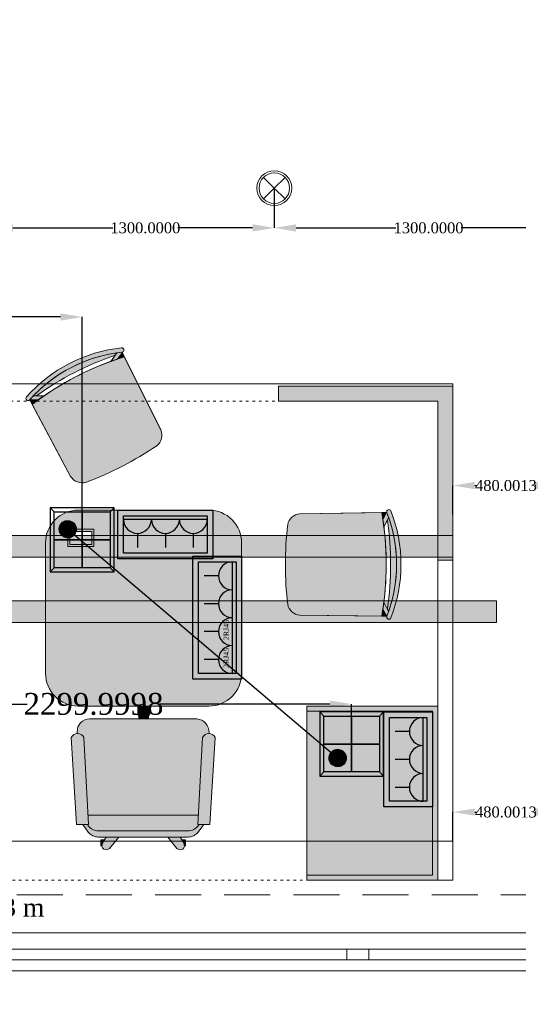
# Model space of a CAD drawing. Header units: inches. Extents: x -78787 to 29484, y -9517 to 23232.
# Tile 203 of 256: x 20837 to 23126, y -6685 to -2162. Entities that reach past the tile are written whole.
import ezdxf
from ezdxf.enums import TextEntityAlignment as Align

# ---------------------------------------------------------------- set-up
doc = ezdxf.new("R2010")
doc.units = ezdxf.units.IN
doc.header["$MEASUREMENT"] = 0
for name, pattern in [('ACAD_ISO03W100', [30, 12, -18]), ('Dot & Dashed', [670.277762, 317.5, -176.388889, 0, -176.388874]), ('Hidden', [317.5, 211.666667, -105.833333])]:
    doc.linetypes.add(name, pattern=pattern)
for name, color, linetype in [('- განათება', 7, 'Continuous'), ('- საშტეფცელო როზეტები', 7, 'Continuous'), ('Structural - Bearing', 7, 'Continuous'), ('Structural - Grid', 7, 'Continuous')]:
    doc.layers.add(name, color=color, linetype=linetype)
for name, color, linetype, lineweight, true_color in [('2D Drafting - General_Pen_No__105', 7, 'Continuous', 13, 0xcae6ff), ('2D Drafting - General_Pen_No__161', 7, 'Continuous', 13, 0x6a6a6a), ('New_2D Drafting - General_Pen_No__102', 7, 'Continuous', 13, 0xcccccc), ('New_2D Drafting - General_Pen_No__161', 7, 'Continuous', 13, 0x6a6a6a), ('New_Drawing & Figure_Pen_No__81', 7, 'Continuous', 20, 0x6a6a6a), ('New_Interior - Lamp_Pen_No__77', 7, 'Continuous', 20, 0xffeb28), ('Structural - Bearing_Pen_No__102', 7, 'Continuous', 13, 0xcccccc), ('Structural - Grid_Pen_No__81', 7, 'Continuous', 20, 0x6a6a6a)]:
    doc.layers.add(name, color=color, linetype=linetype, lineweight=lineweight, true_color=true_color)
for name, color, linetype, lineweight in [('2D Drafting - General_Pen_No__121', 255, 'Continuous', 0), ('Archicad Windows_Pen_No__1', 7, 'Continuous', 13), ('New_2D Drafting - General_Pen_No__101', 252, 'Continuous', 13), ('New_2D Drafting - General_Pen_No__121', 255, 'Continuous', 0), ('New_2D Drafting - General_Pen_No__2', 8, 'Continuous', 15), ('New_Drawing & Figure_Pen_No__1', 7, 'Continuous', 13), ('Structural - Bearing_Pen_No__1', 7, 'Continuous', 13)]:
    doc.layers.add(name, color=color, linetype=linetype, lineweight=lineweight)
doc.styles.add('GENERATED_STYLE_2', font='txt')
doc.styles.get("Standard").update_dxf_attribs({"font": 'arial.ttf'})
doc.dimstyles.get("Standard").update_dxf_attribs({"dimtxt": 0.18, "dimasz": 0.18, "dimexe": 0.18, "dimexo": 0.0625, "dimgap": 0.09, "dimtad": 0, "dimtih": 1, "dimtoh": 1, "dimdec": 4, "dimzin": 0, "dimdsep": 46, "dimtxsty": 'Standard', "dimcen": 0.09, "dimadec": 0, "dimazin": 0, "dimtfac": 1, "dimtdec": 4, "dimtofl": 0, "dimtmove": 0, "dimatfit": 3, "dimfxl": 1, "dimtolj": 1, "dimtzin": 0, "dimarcsym": 0})

# ---------------------------------------------------------------- blocks, each defined once
blk = doc.blocks.new('Slab_1', base_point=(-47183.8, 14488))
at = {"layer": 'Structural - Bearing_Pen_No__1', "color": 7, "linetype": 'Continuous', "lineweight": 13, "flags": 128}
blk.add_lwpolyline([(-47183.8, 14488), (1166.2, 14488), (1166.2, 32488), (-317.2, 32488), (-317.2, 39238), (-26465.1, 39238), (-29183.8, 32838), (-47183.8, 32838)], close=True, dxfattribs=at)
blk = doc.blocks.new('Horizontal Multi-Sash Window')
at = {"layer": 'Archicad Windows_Pen_No__1', "color": 7, "linetype": 'Continuous', "lineweight": 13}
for p, q in [((-2825, 0), (2825, 0)), ((-2775, 0), (-991.7, 0)), ((-991.7, -50), (-991.7, 0)), ((-991.7, 0), (-941.7, 0)), ((-941.7, 0), (-891.7, 0)), ((-891.7, 0), (-891.7, -50)), ((-891.7, 0), (891.7, 0)), ((-991.7, -50), (-2775, -50)), ((-941.7, -50), (-991.7, -50)), ((-891.7, -50), (-941.7, -50)), ((891.7, -50), (-891.7, -50)), ((-2825, -100), (2825, -100))]:
    blk.add_line(p, q, dxfattribs=at)
blk = doc.blocks.new('Wall_5', base_point=(1166.2, 14488))
at = {"layer": 'Archicad Windows_Pen_No__1', "color": 7, "linetype": 'Continuous', "lineweight": 13, "zscale": 1000}
blk.add_blockref('Horizontal Multi-Sash Window', (-2008.8, 14588), dxfattribs=at)
blk = doc.blocks.new('Standard grid marker')
at = {"layer": 'Structural - Grid_Pen_No__81', "color": 251, "linetype": 'Continuous', "lineweight": 20, "true_color": 0x6a6a6a}
blk.add_line((1000, 0), (51328.1, 0), dxfattribs=at)
at = {"layer": 'Structural - Grid_Pen_No__81', "color": 251, "lineweight": 20, "true_color": 0x6a6a6a, "style": 'GENERATED_STYLE_2'}
for tag, p in [('AC_MarkerText_1_0', (-100, -144)), ('AC_MarkerText_1_1', (52428.1, -144))]:
    blk.add_attdef(tag, text='', height=100, rotation=180, dxfattribs=at).set_placement(p, align=Align.TOP_CENTER)
blk = doc.blocks.new('Beam_10', base_point=(-47008.8, 14663))
at = {"layer": 'Structural - Bearing_Pen_No__102', "color": 254, "linetype": 'Hidden', "lineweight": 13, "true_color": 0xcccccc}
for p, q in [((-4833.8, 14838), (816.2, 14838)), ((-47183.8, 14488), (1166.2, 14488))]:
    blk.add_line(p, q, dxfattribs=at)
at = {"layer": 'Structural - Bearing_Pen_No__102', "color": 254, "linetype": 'Dot & Dashed', "lineweight": 13, "true_color": 0xcccccc}
blk.add_line((-47008.8, 14663), (991.2, 14663), dxfattribs=at)
blk = doc.blocks.new('იატაკის 4 იანი ჩარჩო')
at = {"layer": '- საშტეფცელო როზეტები', "color": 5}
for p, q in [((-12008.3, -6506.7), (-12026.8, -6526.1)), ((-11751.8, -6506.7), (-11733.3, -6526.1)), ((-12026.8, -6526.1), (-11733.3, -6526.1))]:
    blk.add_line(p, q, dxfattribs=at)
for points in [[(-11733.3, -6526.1), (-11733.3, -6230.8), (-12026.8, -6230.8), (-12026.8, -6526.1)], [(-12026.8, -6230.8), (-12008.3, -6250.3)], [(-11751.8, -6250.3), (-11733.3, -6230.8)]]:
    blk.add_lwpolyline(points, dxfattribs=at)
for points in [[(-12008.3, -6250.3), (-11880, -6250.3), (-11880, -6378.5), (-12008.3, -6378.5)], [(-11880, -6250.3), (-11751.8, -6250.3), (-11751.8, -6378.5), (-11880, -6378.5)], [(-12008.3, -6378.5), (-11880, -6378.5), (-11880, -6506.7), (-12008.3, -6506.7)], [(-11880, -6378.5), (-11751.8, -6378.5), (-11751.8, -6506.7), (-11880, -6506.7)]]:
    blk.add_lwpolyline(points, close=True, dxfattribs=at)
blk = doc.blocks.new('- საშტეფცელო როზეტი IP22')
at = {"layer": '- საშტეფცელო როზეტები', "color": 5}
for p, q in [((8536.7, 3822.7), (8536.7, 3888.1)), ((8472.6, 3758.6), (8600.9, 3758.6))]:
    blk.add_line(p, q, dxfattribs=at)
blk.add_arc((8536.7, 3758.6), 64.1, 0, 180, dxfattribs=at)
blk = doc.blocks.new('2 cali internetis rozeti')
at = {"layer": '- საშტეფცელო როზეტები', "color": 5}
for p, q in [((-9463.5, -8848.5), (-9463.5, -8783.2)), ((-9527.6, -8912.7), (-9399.3, -8912.7))]:
    blk.add_line(p, q, dxfattribs=at)
blk.add_arc((-9463.5, -8912.7), 64.1, 0, 180, dxfattribs=at)
at = {"layer": '- საშტეფცელო როზეტები', "color": 1, "insert": (-9502, -8872.5), "char_height": 23.657, "attachment_point": 1}
blk.add_mtext_dynamic_manual_height_columns('{\\fSylfaen|b0|i0|c0|p18;2RJ45}', width=4.298, gutter_width=0.0538, heights=[0], dxfattribs=at)
blk = doc.blocks.new('Recessed Spot')
at = {"layer": 'New_Interior - Lamp_Pen_No__77', "color": 2, "linetype": 'Continuous', "lineweight": 20, "true_color": 0xffeb28}
for q in [(-49.5, 49.5), (49.5, 49.5), (-49.5, -49.5), (49.5, -49.5)]:
    blk.add_line((0, 0), q, dxfattribs=at)
at = {"layer": 'New_Interior - Lamp_Pen_No__77', "color": 2, "linetype": 'Continuous', "lineweight": 20, "true_color": 0xffeb28, "flags": 128}
blk.add_lwpolyline([(80, 0, 1), (-80, 0, 1)], format="xyb", close=True, dxfattribs=at)
at = {"layer": 'New_Interior - Lamp_Pen_No__77', "color": 2, "linetype": 'Continuous', "lineweight": 20, "true_color": 0xffeb28}
blk.add_circle((0, 0), 70, dxfattribs=at)
blk = doc.blocks.new('*D1009')
at = {"layer": '- განათება', "color": 0, "lineweight": -2, "transparency": 16777216}
for p, q in [((20705.9, -2936.1), (20705.9, -3118.9)), ((22005.9, -2936.1), (22005.9, -3118.9)), ((20805.9, -3118.7), (21264.5, -3118.7)), ((21905.9, -3118.7), (21563.8, -3118.7))]:
    blk.add_line(p, q, dxfattribs=at)
at = {"layer": '- განათება', "color": 0, "transparency": 16777216}
for points in [[(20805.9, -3102), (20805.9, -3135.3), (20705.9, -3118.7)], [(21905.9, -3102), (21905.9, -3135.3), (22005.9, -3118.7)]]:
    blk.add_solid(points, dxfattribs=at)
at = {"layer": 'Defpoints', "color": 0, "transparency": 16777216}
for p in [(20705.9, -2936), (22005.9, -2936), (22005.9, -3118.7)]:
    blk.add_point(p, dxfattribs=at)
at = {"layer": '- განათება', "color": 0, "transparency": 16777216, "insert": (21414.1, -3118.7), "char_height": 50, "attachment_point": 5}
blk.add_mtext('\\A1;{\\fSylfaen|b0|i0|c0|p18;1300.0000}', dxfattribs=at)
blk = doc.blocks.new('*D1010')
at = {"layer": '- განათება', "color": 0, "lineweight": -2, "transparency": 16777216}
for p, q in [((22005.9, -2936.1), (22005.9, -3119)), ((23305.9, -2936.1), (23305.9, -3119)), ((22105.9, -3118.9), (22564.5, -3118.9)), ((23205.9, -3118.9), (22863.8, -3118.9))]:
    blk.add_line(p, q, dxfattribs=at)
at = {"layer": '- განათება', "color": 0, "transparency": 16777216}
for points in [[(22105.9, -3102.2), (22105.9, -3135.5), (22005.9, -3118.9)], [(23205.9, -3102.2), (23205.9, -3135.5), (23305.9, -3118.9)]]:
    blk.add_solid(points, dxfattribs=at)
at = {"layer": 'Defpoints', "color": 0, "transparency": 16777216}
for p in [(22005.9, -2936), (23305.9, -2936), (23305.9, -3118.9)]:
    blk.add_point(p, dxfattribs=at)
at = {"layer": '- განათება', "color": 0, "transparency": 16777216, "insert": (22714.1, -3118.9), "char_height": 50, "attachment_point": 5}
blk.add_mtext('\\A1;{\\fSylfaen|b0|i0|c0|p18;1300.0000}', dxfattribs=at)
blk = doc.blocks.new('*D1037')
at = {"layer": '- განათება', "color": 0, "lineweight": -2, "transparency": 16777216}
for p, q in [((22825.9, -5934.5), (22825.9, -5802.1)), ((22925.9, -5802.3), (22934.9, -5802.3)), ((23205.9, -5802.3), (23203.1, -5802.3)), ((23305.9, -5934.5), (23305.9, -5802.1))]:
    blk.add_line(p, q, dxfattribs=at)
at = {"layer": '- განათება', "color": 0, "transparency": 16777216}
for points in [[(22925.9, -5785.6), (22925.9, -5819), (22825.9, -5802.3)], [(23205.9, -5785.6), (23205.9, -5819), (23305.9, -5802.3)]]:
    blk.add_solid(points, dxfattribs=at)
at = {"layer": 'Defpoints', "color": 0, "transparency": 16777216}
for p in [(23305.9, -5802.3), (22825.9, -5934.6), (23305.9, -5934.6)]:
    blk.add_point(p, dxfattribs=at)
at = {"layer": '- განათება', "color": 0, "transparency": 16777216, "insert": (23069, -5802.3), "char_height": 50, "attachment_point": 5}
blk.add_mtext('\\A1;{\\fSylfaen|b0|i0|c0|p18;480.0013}', dxfattribs=at)
blk = doc.blocks.new('*D1038')
at = {"layer": '- განათება', "color": 0, "lineweight": -2, "transparency": 16777216}
for p, q in [((22825.9, -4434.5), (22825.9, -4302.1)), ((22925.9, -4302.3), (22934.9, -4302.3)), ((23205.9, -4302.3), (23203.1, -4302.3)), ((23305.9, -4434.5), (23305.9, -4302.1))]:
    blk.add_line(p, q, dxfattribs=at)
at = {"layer": '- განათება', "color": 0, "transparency": 16777216}
for points in [[(22925.9, -4285.6), (22925.9, -4319), (22825.9, -4302.3)], [(23205.9, -4285.6), (23205.9, -4319), (23305.9, -4302.3)]]:
    blk.add_solid(points, dxfattribs=at)
at = {"layer": 'Defpoints', "color": 0, "transparency": 16777216}
for p in [(23305.9, -4302.3), (22825.9, -4434.6), (23305.9, -4434.6)]:
    blk.add_point(p, dxfattribs=at)
at = {"layer": '- განათება', "color": 0, "transparency": 16777216, "insert": (23069, -4302.3), "char_height": 50, "attachment_point": 5}
blk.add_mtext('\\A1;{\\fSylfaen|b0|i0|c0|p18;480.0013}', dxfattribs=at)
blk = doc.blocks.new('*D1316')
at = {"layer": '- საშტეფცელო როზეტები', "color": 0, "lineweight": -2, "transparency": 16777216}
for p, q in [((20061, -5489.7), (20061, -5305.9)), ((20161, -5306.1), (20871.9, -5306.1)), ((22261, -5306.1), (21480.4, -5306.1)), ((22361, -5489.7), (22361, -5305.9))]:
    blk.add_line(p, q, dxfattribs=at)
at = {"layer": '- საშტეფცელო როზეტები', "color": 0, "transparency": 16777216}
for points in [[(20161, -5289.4), (20161, -5322.8), (20061, -5306.1)], [(22261, -5289.4), (22261, -5322.8), (22361, -5306.1)]]:
    blk.add_solid(points, dxfattribs=at)
at = {"layer": 'Defpoints', "color": 0, "transparency": 16777216}
for p in [(20061, -5306.1), (20061, -5489.8), (22361, -5489.8)]:
    blk.add_point(p, dxfattribs=at)
at = {"layer": '- საშტეფცელო როზეტები', "color": 0, "transparency": 16777216, "insert": (21176.1, -5306.1), "char_height": 100, "attachment_point": 5}
blk.add_mtext('\\A1;{\\fSylfaen|b0|i0|c0|p18;2299.9998}', dxfattribs=at)
blk = doc.blocks.new('*D1326')
at = {"layer": '- საშტეფცელო როზეტები', "color": 0, "lineweight": -2, "transparency": 16777216}
for p, q in [((18824.2, -4551.7), (18824.2, -3527.7)), ((21124.2, -4551.7), (21124.2, -3527.7)), ((18924.2, -3527.9), (19801.4, -3527.9)), ((21024.2, -3527.9), (20409.9, -3527.9))]:
    blk.add_line(p, q, dxfattribs=at)
at = {"layer": '- საშტეფცელო როზეტები', "color": 0, "transparency": 16777216}
for points in [[(18924.2, -3511.3), (18924.2, -3544.6), (18824.2, -3527.9)], [(21024.2, -3511.3), (21024.2, -3544.6), (21124.2, -3527.9)]]:
    blk.add_solid(points, dxfattribs=at)
at = {"layer": 'Defpoints', "color": 0, "transparency": 16777216}
for p in [(18824.2, -3527.9), (18824.2, -4551.7), (21124.2, -4551.7)]:
    blk.add_point(p, dxfattribs=at)
at = {"layer": '- საშტეფცელო როზეტები', "color": 0, "transparency": 16777216, "insert": (20105.7, -3527.9), "char_height": 100, "attachment_point": 5}
blk.add_mtext('\\A1;{\\fSylfaen|b0|i0|c0|p18;2299.9998}', dxfattribs=at)

msp = doc.modelspace()

# ---------------------------------------------------------------- hatches: boundary and pattern name
at = {"layer": '- განათება', "linetype": 'Continuous', "lineweight": 0, "true_color": 0x20527f}
msp.add_hatch(color=167, dxfattribs=at).paths.add_polyline_path([(8955.93152, -4631.64497), (8955.93152, -4531.64497), (22825.93018, -4531.64497), (22825.93018, -4631.64497)])
at = {"layer": '- განათება', "linetype": 'Continuous', "lineweight": 35, "true_color": 0x40a5ff}
msp.add_hatch(color=161, dxfattribs=at).paths.add_polyline_path([(21525.93031, -4881.64497, 1), (21285.93031, -4881.64497, 1)])
at = {"layer": '- განათება', "linetype": 'Continuous', "lineweight": 0, "true_color": 0x00007f}
msp.add_hatch(color=176, dxfattribs=at).paths.add_polyline_path([(8755.93152, -4931.64497), (8755.93152, -4831.64497), (23025.93018, -4831.64497), (23025.93018, -4931.64497)])
at = {"layer": '- საშტეფცელო როზეტები'}
h = msp.add_hatch(dxfattribs=at)
h.set_pattern_fill('ANSI31', color=1)
h.set_pattern_definition([(45, (39115.02169, -35853.08454), (-0.08838834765, 0.08838834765), [])])
h.paths.add_polyline_path([(21096.90602, -4502.87042, 1), (21018.54312, -4502.87042, 1)])
h = msp.add_hatch(dxfattribs=at)
h.set_pattern_fill('ANSI31', color=1)
h.set_pattern_definition([(45, (39115.02192, -35853.08454), (-0.08838834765, 0.08838834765), [])])
h.paths.add_polyline_path([(21096.90625, -4502.87042, 1), (21018.54336, -4502.87042, 1)])
h = msp.add_hatch(dxfattribs=at)
h.set_pattern_fill('ANSI31', color=1)
h.set_pattern_definition([(45, (40354.18593, -36904.10872), (-0.08838834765, 0.08838834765), [])])
h.paths.add_polyline_path([(22336.07026, -5553.89461, 1), (22257.70736, -5553.89461, 1)])
at = {"layer": '2D Drafting - General_Pen_No__105', "linetype": 'Continuous', "lineweight": 13, "true_color": 0xcae6ff}
msp.add_hatch(color=254, dxfattribs=at).paths.add_polyline_path([(22025.93018, -3845.28192), (22025.93018, -3915.28192), (22755.93018, -3915.28192), (22755.93018, -4645.28185), (22825.93018, -4645.28185), (22825.93018, -3845.28192)])
at = {"layer": '2D Drafting - General_Pen_No__121', "linetype": 'Continuous', "lineweight": 0}
msp.add_hatch(color=255, dxfattribs=at).paths.add_polyline_path([(22755.92995, -5315.28179), (22155.93024, -5315.28179), (22155.93024, -6115.28172), (22755.92995, -6115.28172)])
at = {"layer": 'New_2D Drafting - General_Pen_No__101', "linetype": 'Continuous', "lineweight": 13}
for points in [[(21307.03037, -3689.82857, 0.985078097), (21304.94804, -3669.93727, 0.1883998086), (20868.2876, -3895.38383, 0.9850780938), (20883.29862, -3908.60009, -0.1884020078)], [(21285.56382, -3721.13706), (21308.0527, -3691.87555), (21307.03037, -3689.82857), (21282.97486, -3692.79405, 0.1693138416), (20899.64628, -3890.70553), (20912.8169, -3890.65635, -0.073421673), (21275.30797, -3703.50322), (21254.96016, -3731.92517, -0.0058933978)], [(21308.0527, -3691.87555), (21285.56382, -3721.13706, -0.0060954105), (21317.47485, -3710.74126)], [(21466.59104, -4119.5234, 0.3269331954), (21485.42296, -4047.01892), (21317.47485, -3710.74126, 0.0060954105), (21285.56382, -3721.13706), (21254.96016, -3731.92517, 0.0750812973), (20894.30001, -3929.22525), (21071.20323, -4260.87941, 0.3269331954), (21141.2193, -4287.51192, 0.0286525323), (21308.72242, -4212.84805, 0.0286525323)], [(20883.29862, -3908.60009), (20921.25436, -3909.22902, -0.0058933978), (20947.77149, -3890.52582), (20899.64628, -3890.70553, 0.009248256)], [(20883.29862, -3908.60009), (20894.30001, -3929.22525, -0.0060954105), (20921.25436, -3909.22902)], [(22067.44703, -4481.46308, -0.3269331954), (22123.23225, -4431.46757), (22499.08307, -4426.42846, -0.0060954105), (22504.48531, -4459.55249), (22508.9392, -4491.69484, -0.0750812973), (22499.08307, -4902.6765), (22123.23225, -4897.63738, -0.3269331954), (22067.44703, -4847.64188, -0.0286525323), (22056.94646, -4664.55248, -0.0286525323)], [(22520.16889, -4426.14575), (22504.48531, -4459.55249, 0.0060954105), (22499.08307, -4426.42846)], [(22504.48531, -4459.55249), (22520.16889, -4426.14575), (22522.45676, -4426.11508), (22530.85748, -4448.85028, -0.1693138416), (22530.85748, -4880.25467), (22524.85902, -4868.52923, 0.073421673), (22524.85902, -4460.57572), (22508.9392, -4491.69484, 0.0058933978)], [(22522.45676, -4426.11508, -0.985078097), (22541.08666, -4418.84, -0.1883998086), (22541.08666, -4910.26496, -0.9850780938), (22522.45676, -4902.98988, 0.1884020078)], [(22522.45676, -4902.98988), (22504.48531, -4869.55246, 0.0058933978), (22508.9392, -4837.41011), (22530.85748, -4880.25467, -0.009248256)], [(22522.45676, -4902.98988), (22499.08307, -4902.6765, 0.0060954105), (22504.48531, -4869.55246)]]:
    msp.add_hatch(color=252, dxfattribs=at).paths.add_polyline_path(points)
at = {"layer": 'New_2D Drafting - General_Pen_No__102', "linetype": 'Continuous', "lineweight": 13, "true_color": 0xcccccc}
for points in [[(21432.86672, -5356.41416), (21432.86672, -5315.28179), (21378.99389, -5315.28179), (21378.99389, -5356.41416), (21384.89016, -5356.41416), (21385.47269, -5342.43341), (21391.31772, -5327.82083), (21405.93031, -5324.89831), (21417.62037, -5327.82083), (21426.38792, -5339.51089), (21427.06405, -5356.41416)], [(21426.38792, -5339.51089), (21417.62037, -5327.82083), (21405.93031, -5324.89831), (21391.31772, -5327.82083), (21385.47269, -5342.43341), (21384.16353, -5373.85321), (21427.76161, -5373.85321)], [(21706.90326, -5435.62711, 0.3820752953), (21650.549, -5373.85321), (21158.38909, -5373.85321, 0.4305604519), (21101.33418, -5434.16515), (21101.71776, -5441.06917, -0.3008761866), (21131.30221, -5459.30301), (21151.17037, -5816.93003), (21657.16193, -5816.68848), (21677.01668, -5459.3048, -0.3008724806), (21706.6007, -5441.07095)], [(21153.53912, -5859.56746), (21131.30221, -5459.30301, 0.6387631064), (21074.15938, -5459.30345), (21097.98341, -5859.56743)], [(21710.33516, -5859.56928), (21734.15951, -5459.30525, 0.6387631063), (21677.01668, -5459.3048), (21654.77965, -5859.56928)], [(21654.77965, -5859.56928), (21657.16193, -5816.68848), (21151.17037, -5816.93003), (21153.53912, -5859.56746), (21147.9834, -5859.56745), (21152.26843, -5865.28083, 0.2360732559), (21197.9834, -5888.13888), (21609.88226, -5888.13888, 0.2381735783), (21656.0511, -5865.28134), (21660.33472, -5859.56928)], [(21609.88735, -5916.71035, 0.2381394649), (21656.04973, -5893.8546), (21681.76374, -5859.56928), (21660.33472, -5859.56928), (21656.0511, -5865.28134, -0.2339896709), (21610.78808, -5888.13888), (21197.9834, -5888.13888, -0.2360732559), (21152.26843, -5865.28083), (21147.9834, -5859.56745), (21126.55485, -5859.56744), (21152.26899, -5893.853, 0.2360689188), (21197.98339, -5916.71031), (21234.43985, -5916.71031), (21291.67094, -5916.7103)], [(21223.18717, -5972.35922), (21237.79975, -5975.28173), (21249.48982, -5969.4367), (21291.67093, -5916.71032), (21234.43985, -5916.71031), (21217.34214, -5943.13405), (21214.41962, -5960.66915), (21217.34214, -5966.51419)], [(21594.34676, -5960.66915), (21591.42424, -5943.13405), (21574.32655, -5916.71034), (21517.09547, -5916.71033), (21559.27656, -5969.4367), (21570.96663, -5975.28173), (21585.57921, -5972.35922), (21591.42424, -5966.51419)], [(21217.34214, -5943.13405), (21225.85182, -5929.98273), (21209.77798, -5929.98273), (21209.77798, -5957.74664), (21214.90671, -5957.74664)], [(21598.9884, -5957.74664), (21598.9884, -5929.98273), (21582.91456, -5929.98273), (21591.42424, -5943.13405), (21593.85967, -5957.74664)]]:
    msp.add_hatch(color=254, dxfattribs=at).paths.add_polyline_path(points)
at = {"layer": 'New_2D Drafting - General_Pen_No__121', "linetype": 'Continuous', "lineweight": 0}
h = msp.add_hatch(color=255, dxfattribs=at)
h.paths.add_polyline_path([(21705.93028, -4415.28187), (21105.93033, -4415.28187, 0.4142135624), (20955.93035, -4565.28186), (20955.93035, -5165.28181, 0.4142135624), (21105.93033, -5315.28179), (21705.93028, -5315.28179, 0.4142135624), (21855.93027, -5165.28181), (21855.93027, -4565.28186, 0.4142135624)])
h.paths.add_polyline_path([(21067.72457, -4572.87042), (21067.72457, -4512.87042), (21167.72456, -4512.87042), (21167.72456, -4572.87042)], flags=0)

# ---------------------------------------------------------------- linework, layer by layer
at = {"layer": '- განათება', "color": 8, "linetype": 'Continuous', "lineweight": 15, "flags": 128}
msp.add_lwpolyline([(8955.93152, -5935.28172), (8955.93152, -3835.28172), (22825.93018, -3835.28172), (22825.93018, -5935.28172)], close=True, dxfattribs=at)
at = {"layer": '- განათება', "color": 252, "linetype": 'Continuous', "lineweight": 13, "flags": 128}
for points in [[(8955.93152, -4631.64497), (8955.93152, -4531.64497), (22825.93018, -4531.64497), (22825.93018, -4631.64497)], [(8755.93152, -4931.64497), (8755.93152, -4831.64497), (23025.93018, -4831.64497), (23025.93018, -4931.64497)]]:
    msp.add_lwpolyline(points, close=True, dxfattribs=at)
at = {"layer": '- საშტეფცელო როზეტები', "color": 5}
for points in [[(21724.04644, -4639.22018), (21287.86443, -4639.22018), (21287.86443, -4415.28187), (21724.04644, -4415.28187)], [(21698.35586, -4613.5296), (21313.55501, -4613.5296), (21313.55501, -4440.97245), (21698.35586, -4440.97245)], [(21631.99196, -5191.46079), (21631.99196, -4627.01183), (21855.93027, -4627.01183), (21855.93027, -5191.46079)], [(21657.68253, -5165.77021), (21657.68253, -4652.70241), (21830.23969, -4652.70241), (21830.23969, -5165.77021)], [(22508.36208, -5778.30821), (22508.36208, -5342.1262), (22732.30039, -5342.1262), (22732.30039, -5778.30821)], [(22534.05266, -5752.61764), (22534.05266, -5367.81678), (22706.60982, -5367.81678), (22706.60982, -5752.61764)]]:
    msp.add_lwpolyline(points, close=True, dxfattribs=at)
at = {"layer": '- საშტეფცელო როზეტები', "color": 4, "lineweight": 30}
msp.add_lwpolyline([(21057.7248, -4502.87042), (22296.88881, -5553.89461)], dxfattribs=at)
at = {"layer": '- საშტეფცელო როზეტები'}
for centre in [(21057.72457, -4502.87042), (21057.7248, -4502.87042), (22296.88881, -5553.89461)]:
    msp.add_circle(centre, 39.18145, dxfattribs=at)
at = {"layer": '2D Drafting - General_Pen_No__161', "color": 251, "linetype": 'Continuous', "lineweight": 13, "true_color": 0x6a6a6a, "flags": 128}
for points in [[(22825.93018, -6115.28172), (22825.93018, -4645.28185), (22755.93018, -4645.28185), (22755.93018, -6115.28172)], [(22755.92995, -5315.28179), (22155.93024, -5315.28179), (22155.93024, -6115.28172), (22755.92995, -6115.28172)]]:
    msp.add_lwpolyline(points, close=True, dxfattribs=at)
at = {"layer": 'New_2D Drafting - General_Pen_No__161', "color": 251, "linetype": 'Continuous', "lineweight": 13, "true_color": 0x6a6a6a, "flags": 128}
for points in [[(21307.03037, -3689.82857, 0.985078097), (21304.94804, -3669.93727, 0.1883998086), (20868.2876, -3895.38383, 0.9850780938), (20883.29862, -3908.60009, -0.1884020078)], [(21285.56382, -3721.13706), (21308.0527, -3691.87555), (21307.03037, -3689.82857), (21282.97486, -3692.79405, 0.1693138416), (20899.64628, -3890.70553), (20912.8169, -3890.65635, -0.073421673), (21275.30797, -3703.50322), (21254.96016, -3731.92517, -0.0058933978)], [(21308.0527, -3691.87555), (21285.56382, -3721.13706, -0.0060954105), (21317.47485, -3710.74126)], [(21466.59104, -4119.5234, 0.3269331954), (21485.42296, -4047.01892), (21317.47485, -3710.74126, 0.0060954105), (21285.56382, -3721.13706), (21254.96016, -3731.92517, 0.0750812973), (20894.30001, -3929.22525), (21071.20323, -4260.87941, 0.3269331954), (21141.2193, -4287.51192, 0.0286525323), (21308.72242, -4212.84805, 0.0286525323)], [(20883.29862, -3908.60009), (20921.25436, -3909.22902, -0.0058933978), (20947.77149, -3890.52582), (20899.64628, -3890.70553, 0.009248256)], [(20883.29862, -3908.60009), (20894.30001, -3929.22525, -0.0060954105), (20921.25436, -3909.22902)], [(22067.44703, -4481.46308, -0.3269331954), (22123.23225, -4431.46757), (22499.08307, -4426.42846, -0.0060954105), (22504.48531, -4459.55249), (22508.9392, -4491.69484, -0.0750812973), (22499.08307, -4902.6765), (22123.23225, -4897.63738, -0.3269331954), (22067.44703, -4847.64188, -0.0286525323), (22056.94646, -4664.55248, -0.0286525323)], [(22520.16889, -4426.14575), (22504.48531, -4459.55249, 0.0060954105), (22499.08307, -4426.42846)], [(22504.48531, -4459.55249), (22520.16889, -4426.14575), (22522.45676, -4426.11508), (22530.85748, -4448.85028, -0.1693138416), (22530.85748, -4880.25467), (22524.85902, -4868.52923, 0.073421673), (22524.85902, -4460.57572), (22508.9392, -4491.69484, 0.0058933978)], [(22522.45676, -4426.11508, -0.985078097), (22541.08666, -4418.84, -0.1883998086), (22541.08666, -4910.26496, -0.9850780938), (22522.45676, -4902.98988, 0.1884020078)], [(22522.45676, -4902.98988), (22504.48531, -4869.55246, 0.0058933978), (22508.9392, -4837.41011), (22530.85748, -4880.25467, -0.009248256)], [(22522.45676, -4902.98988), (22499.08307, -4902.6765, 0.0060954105), (22504.48531, -4869.55246)]]:
    msp.add_lwpolyline(points, format="xyb", close=True, dxfattribs=at)
at = {"layer": 'New_2D Drafting - General_Pen_No__2', "color": 8, "linetype": 'Continuous', "lineweight": 15, "flags": 128}
msp.add_lwpolyline([(27781.76404, -7816.57065), (27781.76404, 17918.35514), (26505.93152, 17918.35514), (26505.93152, -6531.64486), (-21544.06848, -6531.64486), (-21544.06848, -7816.57065)], close=True, dxfattribs=at)
at = {"layer": 'New_Drawing & Figure_Pen_No__1', "color": 7, "linetype": 'Continuous', "lineweight": 13}
for p, q in [((21315.80733, -3679.08101), (21315.79391, -3678.93124)), ((22527.98009, -4413.38566), (22528.11932, -4413.32888))]:
    msp.add_line(p, q, dxfattribs=at)
at = {"layer": 'New_Drawing & Figure_Pen_No__1', "color": 7, "linetype": 'Continuous', "lineweight": 13, "flags": 128}
for points in [[(21275.30797, -3703.50322, 0.073421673), (20912.8169, -3890.65635)], [(21307.03037, -3689.82857), (21485.42296, -4047.01892, -0.3269331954), (21466.59104, -4119.5234, -0.0286525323), (21308.72242, -4212.84805)], [(21317.47485, -3710.74126, 0.087148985), (20894.30001, -3929.22525)], [(20883.29862, -3908.60009), (21071.20323, -4260.87941, 0.3269331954), (21141.2193, -4287.51192, 0.0286525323), (21308.72242, -4212.84805)], [(22522.45676, -4426.11508), (22123.23225, -4431.46757, 0.3269331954), (22067.44703, -4481.46308, 0.0286525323), (22056.94646, -4664.55248)], [(22499.08307, -4426.42846, -0.087148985), (22499.08307, -4902.6765)], [(22524.85902, -4460.57572, -0.073421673), (22524.85902, -4868.52923)], [(22522.45676, -4902.98988), (22123.23225, -4897.63738, -0.3269331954), (22067.44703, -4847.64188, -0.0286525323), (22056.94646, -4664.55248)]]:
    msp.add_lwpolyline(points, format="xyb", dxfattribs=at)
for points in [[(21254.96016, -3731.92517), (21282.97486, -3692.79405)], [(21285.56382, -3721.13706), (21310.4278, -3688.78518)], [(21315.80733, -3679.08101), (21315.79391, -3678.93124)], [(20921.25436, -3909.22902), (20883.29862, -3908.60009)], [(20947.77149, -3890.52582), (20899.64628, -3890.70553)], [(22504.48531, -4459.55249), (22521.82527, -4422.61759)], [(22527.98009, -4413.38566), (22528.11932, -4413.32888)], [(22508.9392, -4491.69484), (22530.85748, -4448.85028)], [(22508.9392, -4837.41011), (22530.85748, -4880.25467)], [(22504.48531, -4869.55246), (22522.45676, -4902.98988)]]:
    msp.add_lwpolyline(points, dxfattribs=at)
at = {"layer": 'New_Drawing & Figure_Pen_No__1', "color": 7, "linetype": 'Continuous', "lineweight": 13}
for centre, radius, start, end in [((21375.15906, -4341.5271), 675.24994, 95.96827735, 138.64608318), ((21375.15906, -4341.5271), 655.24994, 95.96803401, 138.64632653), ((21305.83967, -3679.89857), 10.00113, 275.12459065, 95.11487784), ((20875.89246, -3901.87912), 10.00113, 139.4994827, 319.4897699), ((22531.8264, -4422.61759), 10.00113, 22.19230243, 202.18258962), ((21912.12891, -4664.55248), 655.24994, 338.66085374, 21.33914626), ((21912.12891, -4664.55248), 675.24994, 338.66109709, 21.33890291), ((22531.8264, -4906.48737), 10.00113, 157.81741037, 337.80769757)]:
    msp.add_arc(centre, radius, start, end, dxfattribs=at)
at = {"layer": 'New_Drawing & Figure_Pen_No__81', "color": 251, "linetype": 'Continuous', "lineweight": 20, "true_color": 0x6a6a6a}
for p, q in [((21057.72457, -4502.87042), (21057.72457, -4582.87042)), ((21177.72456, -4502.87042), (21057.72457, -4502.87042)), ((21167.72456, -4512.87042), (21067.72457, -4512.87042)), ((21067.72457, -4512.87042), (21067.72457, -4572.87042)), ((21067.72457, -4520.87042), (21067.72457, -4572.87042)), ((21167.72456, -4572.87042), (21167.72456, -4512.87042)), ((21167.72456, -4572.87042), (21167.72456, -4520.87042)), ((21177.72456, -4582.87042), (21177.72456, -4502.87042)), ((21057.72457, -4582.87042), (21177.72456, -4582.87042)), ((21067.72457, -4572.87042), (21167.72456, -4572.87042)), ((21432.86672, -5315.28179), (21378.99389, -5315.28179)), ((21432.86672, -5315.28179), (21378.99389, -5315.28179)), ((21378.99389, -5315.49893), (21378.99389, -5356.41416)), ((21378.99389, -5315.49893), (21378.99389, -5356.41416)), ((21391.31772, -5327.82083), (21385.47269, -5342.43341)), ((21391.31772, -5327.82083), (21385.47269, -5342.43341)), ((21405.93031, -5324.89831), (21391.31772, -5327.82083)), ((21405.93031, -5324.89831), (21391.31772, -5327.82083)), ((21417.62037, -5327.82083), (21405.93031, -5324.89831)), ((21417.62037, -5327.82083), (21405.93031, -5324.89831)), ((21426.38792, -5339.51089), (21417.62037, -5327.82083)), ((21426.38792, -5339.51089), (21417.62037, -5327.82083)), ((21432.86672, -5315.49893), (21432.86672, -5356.41416)), ((21432.86672, -5315.49893), (21432.86672, -5356.41416)), ((21650.549, -5373.85321), (21158.38909, -5373.85321)), ((21650.549, -5373.85321), (21158.38909, -5373.85321)), ((21378.99389, -5356.41416), (21384.89016, -5356.41416)), ((21378.99389, -5356.41416), (21384.89016, -5356.41416)), ((21385.47269, -5342.43341), (21384.16353, -5373.85321)), ((21385.47269, -5342.43341), (21384.16353, -5373.85321)), ((21427.76161, -5373.85321), (21426.38792, -5339.51089)), ((21427.76161, -5373.85321), (21426.38792, -5339.51089)), ((21432.86672, -5356.41416), (21427.06405, -5356.41416)), ((21432.86672, -5356.41416), (21427.06405, -5356.41416)), ((21074.15947, -5459.30503), (21097.98341, -5859.56743)), ((21074.15947, -5459.30503), (21097.98341, -5859.56743)), ((21101.3343, -5434.16552), (21101.71772, -5441.06861)), ((21101.3343, -5434.16552), (21101.71772, -5441.06861)), ((21131.30232, -5459.30503), (21153.53912, -5859.56746)), ((21131.30232, -5459.30503), (21153.53912, -5859.56746)), ((21677.01656, -5459.30683), (21654.77965, -5859.56928)), ((21677.01656, -5459.30683), (21654.77965, -5859.56928)), ((21706.98439, -5434.16732), (21706.60073, -5441.0704)), ((21706.98439, -5434.16732), (21706.60073, -5441.0704)), ((21734.15942, -5459.30683), (21710.33516, -5859.56928)), ((21734.15942, -5459.30683), (21710.33516, -5859.56928)), ((21151.17009, -5816.93003), (21657.16193, -5816.68848)), ((21097.98341, -5859.56743), (21153.53912, -5859.56746)), ((21097.98341, -5859.56743), (21153.53912, -5859.56746)), ((21152.26918, -5893.85348), (21126.55484, -5859.56743)), ((21152.26918, -5893.85348), (21126.55484, -5859.56743)), ((21152.26918, -5865.28206), (21147.98341, -5859.56746)), ((21152.26918, -5865.28206), (21147.98341, -5859.56746)), ((21710.33516, -5859.56928), (21654.77965, -5859.56928)), ((21710.33516, -5859.56928), (21654.77965, -5859.56928)), ((21656.04944, -5865.28355), (21660.33498, -5859.56893)), ((21656.04944, -5865.28355), (21660.33498, -5859.56893)), ((21656.04962, -5893.85533), (21681.76374, -5859.56928)), ((21656.04962, -5893.85533), (21681.76374, -5859.56928)), ((21197.9834, -5888.13888), (21610.78808, -5888.13888)), ((21197.9834, -5888.13888), (21610.78808, -5888.13888)), ((21197.9834, -5916.71028), (21610.78298, -5916.71035)), ((21197.9834, -5916.71028), (21610.78298, -5916.71035)), ((21217.34214, -5943.13405), (21234.43987, -5916.71029)), ((21217.34214, -5943.13405), (21234.43987, -5916.71029)), ((21291.67094, -5916.7103), (21249.48982, -5969.4367)), ((21291.67094, -5916.7103), (21249.48982, -5969.4367)), ((21517.09544, -5916.7103), (21559.27656, -5969.4367)), ((21517.09544, -5916.7103), (21559.27656, -5969.4367)), ((21591.42424, -5943.13405), (21574.32651, -5916.71029)), ((21591.42424, -5943.13405), (21574.32651, -5916.71029)), ((21214.90671, -5957.74664), (21209.77798, -5957.74664)), ((21214.90671, -5957.74664), (21209.77798, -5957.74664)), ((21214.41962, -5960.66915), (21217.34214, -5943.13405)), ((21214.41962, -5960.66915), (21217.34214, -5943.13405)), ((21217.34214, -5966.51419), (21214.41962, -5960.66915)), ((21217.34214, -5966.51419), (21214.41962, -5960.66915)), ((21223.18717, -5972.35922), (21217.34214, -5966.51419)), ((21223.18717, -5972.35922), (21217.34214, -5966.51419)), ((21249.48982, -5969.4367), (21237.79975, -5975.28173)), ((21249.48982, -5969.4367), (21237.79975, -5975.28173)), ((21559.27656, -5969.4367), (21570.96663, -5975.28173)), ((21559.27656, -5969.4367), (21570.96663, -5975.28173)), ((21585.57921, -5972.35922), (21591.42424, -5966.51419)), ((21585.57921, -5972.35922), (21591.42424, -5966.51419)), ((21594.34676, -5960.66915), (21591.42424, -5943.13405)), ((21594.34676, -5960.66915), (21591.42424, -5943.13405)), ((21591.42424, -5966.51419), (21594.34676, -5960.66915)), ((21591.42424, -5966.51419), (21594.34676, -5960.66915)), ((21593.85967, -5957.74664), (21598.9884, -5957.74664)), ((21593.85967, -5957.74664), (21598.9884, -5957.74664)), ((21237.79975, -5975.28173), (21223.18717, -5972.35922)), ((21237.79975, -5975.28173), (21223.18717, -5972.35922)), ((21570.96663, -5975.28173), (21585.57921, -5972.35922)), ((21570.96663, -5975.28173), (21585.57921, -5972.35922))]:
    msp.add_line(p, q, dxfattribs=at)
at = {"layer": 'New_Drawing & Figure_Pen_No__81', "color": 251, "linetype": 'Continuous', "lineweight": 20, "true_color": 0x6a6a6a, "flags": 128}
for points in [[(22825.93018, -4645.28185), (22755.93018, -4645.28185), (22755.93018, -3915.28192), (22025.93018, -3915.28192), (22025.93018, -3845.28192), (22825.93018, -3845.28192)], [(22825.93018, -6115.28172), (22755.93018, -6115.28172), (22755.93018, -4645.28185), (22825.93018, -4645.28185)], [(22732.30039, -5338.91135), (22155.93024, -5338.91135), (22155.93024, -6091.65217), (22732.30039, -6091.65217)]]:
    msp.add_lwpolyline(points, close=True, dxfattribs=at)
at = {"layer": 'New_Drawing & Figure_Pen_No__81', "color": 251, "linetype": 'ACAD_ISO03W100', "lineweight": 20, "true_color": 0x6a6a6a, "flags": 128}
msp.add_lwpolyline([(22225.93024, -6115.28172), (20525.9304, -6115.28172), (20525.9304, -3915.28192), (22755.93018, -3915.28192)], dxfattribs=at)
at = {"layer": 'New_Drawing & Figure_Pen_No__81', "color": 251, "linetype": 'Continuous', "lineweight": 20, "true_color": 0x6a6a6a, "flags": 128}
msp.add_lwpolyline([(21105.93033, -4415.28187), (21705.93028, -4415.28187, -0.4142135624), (21855.93027, -4565.28186), (21855.93027, -5165.28181, -0.4142135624), (21705.93028, -5315.28179), (21105.93033, -5315.28179, -0.4142135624), (20955.93035, -5165.28181), (20955.93035, -4565.28186, -0.4142135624)], format="xyb", close=True, dxfattribs=at)
for points in [[(21209.77798, -5957.74664), (21209.77798, -5929.98273), (21225.85182, -5929.98273)], [(21209.77798, -5957.74664), (21209.77798, -5929.98273), (21225.85182, -5929.98273)], [(21598.9884, -5957.74664), (21598.9884, -5929.98273), (21582.91456, -5929.98273)], [(21598.9884, -5957.74664), (21598.9884, -5929.98273), (21582.91456, -5929.98273)]]:
    msp.add_lwpolyline(points, dxfattribs=at)
at = {"layer": 'New_Drawing & Figure_Pen_No__81', "color": 251, "linetype": 'Continuous', "lineweight": 20, "true_color": 0x6a6a6a}
for centre, radius, start, end in [((21158.38909, -5430.99607), 57.14285, 89.999977, 183.17984), ((21158.38909, -5430.99607), 57.14285, 89.999977, 183.17984), ((21644.20673, -5436.23106), 62.69944, 358.9893349, 84.19439411), ((21644.20673, -5436.23106), 62.69944, 358.9893349, 84.19439411), ((21102.7309, -5472.54269), 31.48983, 24.862106, 155.137861), ((21102.7309, -5472.54269), 31.48983, 24.862106, 155.137861), ((21705.58799, -5472.54449), 31.48983, 24.862106, 155.137861), ((21705.58799, -5472.54449), 31.48983, 24.862106, 155.137861), ((21197.9834, -5830.99603), 57.14285, 216.869873, 269.999969), ((21197.9834, -5830.99603), 57.14285, 216.869873, 269.999969), ((21610.33517, -5830.99783), 57.14285, 269.999969, 323.130081), ((21610.33517, -5830.99783), 57.14285, 269.999969, 323.130081), ((21197.9834, -5859.56746), 57.14285, 216.869873, 269.999969), ((21197.9834, -5859.56746), 57.14285, 216.869873, 269.999969), ((21610.33517, -5859.56925), 57.14285, 269.999969, 323.130081), ((21610.33517, -5859.56925), 57.14285, 269.999969, 323.130081)]:
    msp.add_arc(centre, radius, start, end, dxfattribs=at)

# ---------------------------------------------------------------- block references
at = {"layer": '- განათება', "color": 3, "linetype": 'Continuous', "lineweight": 20, "zscale": 1000}
msp.add_blockref('Recessed Spot', (22005.93152, -2936.0366), dxfattribs=at)
at = {"layer": '- საშტეფცელო როზეტები'}
for p in [(33004.27567, 1826.76467), (34241.05973, 888.71683)]:
    msp.add_blockref('იატაკის 4 იანი ჩარჩო', p, dxfattribs=at)
for name, p, rotation in [('- საშტეფცელო როზეტი IP22', (29914.43008, -699.05974), 180), ('- საშტეფცელო როზეტი IP22', (30042.69704, -699.05974), 180), ('- საშტეფცელო როზეტი IP22', (30170.96399, -699.05974), 180), ('- საშტეფცელო როზეტი IP22', (25572.1524, -13253.57748), 89.99999999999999), ('- საშტეფცელო როზეტი IP22', (25572.1524, -13381.84443), 89.99999999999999), ('2 cali internetis rozeti', (12900.93072, 4490.0927), 89.99999999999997), ('2 cali internetis rozeti', (12900.93072, 4361.82574), 89.99999999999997), ('- საშტეფცელო როზეტი IP22', (26448.52253, -13968.69186), 89.99999999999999), ('- საშტეფცელო როზეტი IP22', (26448.52253, -14096.95881), 89.99999999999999), ('- საშტეფცელო როზეტი IP22', (26448.52253, -14225.22576), 89.99999999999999)]:
    msp.add_blockref(name, p, dxfattribs=dict(at, rotation=rotation))
at = {"layer": 'Structural - Bearing', "color": 7, "linetype": 'Continuous', "lineweight": 13}
msp.add_blockref('Slab_1', (-21844.06848, -6531.64486), dxfattribs=at)
at = {"layer": 'Structural - Bearing', "color": 254, "lineweight": 13, "true_color": 0xcccccc}
msp.add_blockref('Beam_10', (-21669.06848, -6356.64486), dxfattribs=at)
at = {"layer": 'Structural - Bearing', "color": 7, "lineweight": 35}
msp.add_blockref('Wall_5', (26505.93152, -6531.64486), dxfattribs=at)
at = {"layer": 'Structural - Grid', "color": 8, "linetype": 'Continuous', "lineweight": 15, "zscale": 1000, "rotation": 180}
msp.add_blockref('Standard grid marker', (29284.00379, -6356.64486), dxfattribs=at)

# ---------------------------------------------------------------- texts
at = {"layer": '- საშტეფცელო როზეტები', "color": 5, "insert": (20951.03514, -6198.57291), "char_height": 83.9644685, "attachment_point": 3, "rotation": 359.68932566}
msp.add_mtext_dynamic_manual_height_columns('{\\fSylfaen|b0|i0|c0|p18;H:2.3 m}', width=710.9466492, gutter_width=1.70068, heights=[0], dxfattribs=at)

# ---------------------------------------------------------------- dimensions: what is measured, and where the dimension line sits
at = {"layer": '- განათება', "color": 1}
for base, p1, p2, picture, middle in [((22005.93152, -3118.67297), (20705.93152, -2936.0366), (22005.93152, -2936.0366), '*D1009', (21414.12999, -3118.67297)), ((23305.93152, -3118.85297), (22005.93152, -2936.0366), (23305.93152, -2936.0366), '*D1010', (22714.12999, -3118.85297)), ((23305.93152, -4302.30824), (22825.93018, -4434.57321), (23305.93152, -4434.57321), '*D1038', (23069, -4302.30824)), ((23305.93152, -5802.30824), (22825.93018, -5934.57321), (23305.93152, -5934.57321), '*D1037', (23069, -5802.30824))]:
    dim = msp.add_linear_dim(base=base, p1=p1, p2=p2, text='{\\fSylfaen|b0|i0|c0|p18;<>}', dimstyle='Standard', override={"dimtxt": 50, "dimasz": 100}, dxfattribs=at)
    dim.commit()
    dim.dimension.update_dxf_attribs({"geometry": picture, "text_midpoint": middle, "dimtype": 160})
at = {"layer": '- საშტეფცელო როზეტები', "color": 1}
for base, p1, p2, picture, middle in [((18824.23846, -3527.92531), (21124.23823, -4551.73129), (18824.23846, -4551.73129), '*D1326', (20105.65171, -3527.92531)), ((20061.02251, -5306.08338), (22361.02229, -5489.77913), (20061.02251, -5489.77913), '*D1316', (21176.1499, -5306.08338))]:
    dim = msp.add_linear_dim(base=base, p1=p1, p2=p2, angle=180, text='{\\fSylfaen|b0|i0|c0|p18;<>}', dimstyle='Standard', override={"dimtxt": 100, "dimasz": 100}, dxfattribs=at)
    dim.commit()
    dim.dimension.update_dxf_attribs({"geometry": picture, "text_midpoint": middle, "dimtype": 160})

doc.saveas('drawing.dxf')
